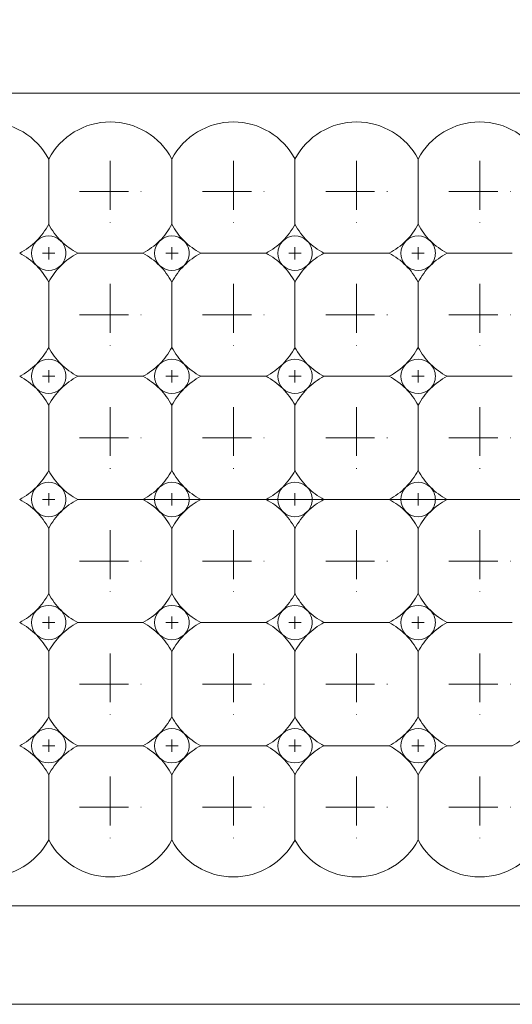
# Model space of a CAD drawing. Header units: millimetres. Extents: x -201 to 202, y 143 to 428.
# Tile 15 of 46: x -38 to -34, y 290 to 298. Entities that reach past the tile are written whole.
import ezdxf

# ---------------------------------------------------------------- set-up
doc = ezdxf.new("R2010")
doc.units = ezdxf.units.MM
doc.header["$LTSCALE"] = 0.25
doc.linetypes.add('CENTER', pattern=[50.8, 31.75, -6.35, 6.35, -6.35])
for name, color, linetype, lineweight in [('BASE', 7, 'Continuous', 20), ('CENTER', 1, 'CENTER', 9), ('DIMENSION', 6, 'Continuous', 9), ('LED LENS', 7, 'Continuous', 20)]:
    doc.layers.add(name, color=color, linetype=linetype, lineweight=lineweight)
doc.styles.add('VS Standard', font='msgothic.ttc', dxfattribs={"height": 3})
doc.dimstyles.new('VS Standard x0.2', dxfattribs={"dimtxt": 3, "dimasz": 3, "dimexe": 0.5, "dimexo": 0.8, "dimgap": 0.5, "dimtad": 3, "dimlfac": 5, "dimrnd": 0.0001, "dimzin": 9, "dimdsep": 46, "dimtxsty": 'VS Standard', "dimcen": 0, "dimaunit": 1, "dimadec": 0, "dimazin": 2, "dimtfac": 1, "dimtmove": 0, "dimatfit": 3, "dimfxl": 1, "dimtolj": 1, "dimtzin": 0, "dimarcsym": 0})

# ---------------------------------------------------------------- blocks, each defined once
blk = doc.blocks.new('*D266')
at = {"layer": 'Defpoints', "color": 0}
for p in [(47.8184, 319.1987), (-73.5816, 296.0676), (47.8184, 296.0676)]:
    blk.add_point(p, dxfattribs=at)
at = {"layer": 'DIMENSION', "color": 0, "lineweight": -2}
for p, q in [((-73.5816, 296.8676), (-73.5816, 319.6987)), ((47.8184, 296.8676), (47.8184, 319.6987)), ((-70.5816, 319.1987), (44.8184, 319.1987))]:
    blk.add_line(p, q, dxfattribs=at)
at = {"layer": 'DIMENSION', "color": 0}
for points in [[(-70.5816, 319.6987), (-70.5816, 318.6987), (-73.5816, 319.1987)], [(44.8184, 318.6987), (44.8184, 319.6987), (47.8184, 319.1987)]]:
    blk.add_solid(points, dxfattribs=at)
at = {"layer": 'DIMENSION', "color": 0, "insert": (-12.8816, 321.4499), "char_height": 3, "attachment_point": 5, "style": 'VS Standard'}
blk.add_mtext('\\A1;\\A1;(607)', dxfattribs=at)

msp = doc.modelspace()

# ---------------------------------------------------------------- linework, layer by layer
at = {"layer": 'BASE'}
for p, q in [((47.1202, 297.1606), (-72.8798, 297.1606)), ((-72.8798, 290.5606), (47.1202, 290.5606)), ((47.1202, 289.7606), (-72.8798, 289.7606))]:
    msp.add_line(p, q, dxfattribs=at)
at = {"layer": 'CENTER', "ltscale": 0.05}
for p, q in [((-37.3798, 296.6106), (-37.3798, 296.1106)), ((-36.3798, 296.6106), (-36.3798, 296.1106)), ((-35.3798, 296.6106), (-35.3798, 296.1106)), ((-34.3798, 296.6106), (-34.3798, 296.1106)), ((-37.6298, 296.3606), (-37.1298, 296.3606)), ((-36.6298, 296.3606), (-36.1298, 296.3606)), ((-35.6298, 296.3606), (-35.1298, 296.3606)), ((-34.6298, 296.3606), (-34.1298, 296.3606)), ((-37.3798, 295.6106), (-37.3798, 295.1106)), ((-36.3798, 295.6106), (-36.3798, 295.1106)), ((-35.3798, 295.6106), (-35.3798, 295.1106)), ((-34.3798, 295.6106), (-34.3798, 295.1106)), ((-37.6298, 295.3606), (-37.1298, 295.3606)), ((-36.6298, 295.3606), (-36.1298, 295.3606)), ((-35.6298, 295.3606), (-35.1298, 295.3606)), ((-34.6298, 295.3606), (-34.1298, 295.3606)), ((-37.3798, 294.6106), (-37.3798, 294.1106)), ((-36.3798, 294.6106), (-36.3798, 294.1106)), ((-35.3798, 294.6106), (-35.3798, 294.1106)), ((-34.3798, 294.6106), (-34.3798, 294.1106)), ((-37.6298, 294.3606), (-37.1298, 294.3606)), ((-36.6298, 294.3606), (-36.1298, 294.3606)), ((-35.6298, 294.3606), (-35.1298, 294.3606)), ((-34.6298, 294.3606), (-34.1298, 294.3606)), ((-37.3798, 293.6106), (-37.3798, 293.1106)), ((-36.3798, 293.6106), (-36.3798, 293.1106)), ((-35.3798, 293.6106), (-35.3798, 293.1106)), ((-34.3798, 293.6106), (-34.3798, 293.1106)), ((-37.6298, 293.3606), (-37.1298, 293.3606)), ((-36.6298, 293.3606), (-36.1298, 293.3606)), ((-35.6298, 293.3606), (-35.1298, 293.3606)), ((-34.6298, 293.3606), (-34.1298, 293.3606)), ((-37.3798, 292.6106), (-37.3798, 292.1106)), ((-36.3798, 292.6106), (-36.3798, 292.1106)), ((-35.3798, 292.6106), (-35.3798, 292.1106)), ((-34.3798, 292.6106), (-34.3798, 292.1106)), ((-37.6298, 292.3606), (-37.1298, 292.3606)), ((-36.6298, 292.3606), (-36.1298, 292.3606)), ((-35.6298, 292.3606), (-35.1298, 292.3606)), ((-34.6298, 292.3606), (-34.1298, 292.3606)), ((-37.3798, 291.6106), (-37.3798, 291.1106)), ((-36.3798, 291.6106), (-36.3798, 291.1106)), ((-35.3798, 291.6106), (-35.3798, 291.1106)), ((-34.3798, 291.6106), (-34.3798, 291.1106)), ((-37.6298, 291.3606), (-37.1298, 291.3606)), ((-36.6298, 291.3606), (-36.1298, 291.3606)), ((-35.6298, 291.3606), (-35.1298, 291.3606)), ((-34.6298, 291.3606), (-34.1298, 291.3606))]:
    msp.add_line(p, q, dxfattribs=at)
at = {"layer": 'CENTER', "ltscale": 0.01}
for p, q in [((-37.8798, 295.9106), (-37.8798, 295.8106)), ((-36.8798, 295.9106), (-36.8798, 295.8106)), ((-35.8798, 295.9106), (-35.8798, 295.8106)), ((-34.8798, 295.9106), (-34.8798, 295.8106)), ((-37.9298, 295.8606), (-37.8298, 295.8606)), ((-36.9298, 295.8606), (-36.8298, 295.8606)), ((-35.9298, 295.8606), (-35.8298, 295.8606)), ((-34.9298, 295.8606), (-34.8298, 295.8606)), ((-37.8798, 294.9106), (-37.8798, 294.8106)), ((-36.8798, 294.9106), (-36.8798, 294.8106)), ((-35.8798, 294.9106), (-35.8798, 294.8106)), ((-34.8798, 294.9106), (-34.8798, 294.8106)), ((-37.9298, 294.8606), (-37.8298, 294.8606)), ((-36.9298, 294.8606), (-36.8298, 294.8606)), ((-35.9298, 294.8606), (-35.8298, 294.8606)), ((-34.9298, 294.8606), (-34.8298, 294.8606)), ((-37.8798, 293.9106), (-37.8798, 293.8106)), ((-36.8798, 293.9106), (-36.8798, 293.8106)), ((-35.8798, 293.9106), (-35.8798, 293.8106)), ((-34.8798, 293.9106), (-34.8798, 293.8106)), ((-37.9298, 293.8606), (-37.8298, 293.8606)), ((-36.9298, 293.8606), (-36.8298, 293.8606)), ((-35.9298, 293.8606), (-35.8298, 293.8606)), ((-34.9298, 293.8606), (-34.8298, 293.8606)), ((-37.8798, 292.9106), (-37.8798, 292.8106)), ((-36.8798, 292.9106), (-36.8798, 292.8106)), ((-35.8798, 292.9106), (-35.8798, 292.8106)), ((-34.8798, 292.9106), (-34.8798, 292.8106)), ((-37.9298, 292.8606), (-37.8298, 292.8606)), ((-36.9298, 292.8606), (-36.8298, 292.8606)), ((-35.9298, 292.8606), (-35.8298, 292.8606)), ((-34.9298, 292.8606), (-34.8298, 292.8606)), ((-37.8798, 291.9106), (-37.8798, 291.8106)), ((-36.8798, 291.9106), (-36.8798, 291.8106)), ((-35.8798, 291.9106), (-35.8798, 291.8106)), ((-34.8798, 291.9106), (-34.8798, 291.8106)), ((-37.9298, 291.8606), (-37.8298, 291.8606)), ((-36.9298, 291.8606), (-36.8298, 291.8606)), ((-35.9298, 291.8606), (-35.8298, 291.8606)), ((-34.9298, 291.8606), (-34.8298, 291.8606))]:
    msp.add_line(p, q, dxfattribs=at)
at = {"layer": 'CENTER'}
msp.add_line((-75.2798, 293.8606), (49.5202, 293.8606), dxfattribs=at)
at = {"layer": 'LED LENS'}
for p, q in [((-37.8798, 296.6252), (-37.8798, 296.3606)), ((-36.8798, 296.6252), (-36.8798, 296.3606)), ((-35.8798, 296.6252), (-35.8798, 296.3606)), ((-34.8798, 296.6252), (-34.8798, 296.3606)), ((-37.8798, 296.3606), (-37.8798, 296.096)), ((-36.8798, 296.3606), (-36.8798, 296.096)), ((-35.8798, 296.3606), (-35.8798, 296.096)), ((-34.8798, 296.3606), (-34.8798, 296.096)), ((-37.6444, 295.8606), (-37.1153, 295.8606)), ((-36.6444, 295.8606), (-36.1153, 295.8606)), ((-35.6444, 295.8606), (-35.1153, 295.8606)), ((-34.6444, 295.8606), (-34.1153, 295.8606)), ((-37.8798, 295.6252), (-37.8798, 295.3606)), ((-36.8798, 295.6252), (-36.8798, 295.3606)), ((-35.8798, 295.6252), (-35.8798, 295.3606)), ((-34.8798, 295.6252), (-34.8798, 295.3606)), ((-37.8798, 295.3606), (-37.8798, 295.096)), ((-36.8798, 295.3606), (-36.8798, 295.096)), ((-35.8798, 295.3606), (-35.8798, 295.096)), ((-34.8798, 295.3606), (-34.8798, 295.096)), ((-37.6444, 294.8606), (-37.1153, 294.8606)), ((-36.6444, 294.8606), (-36.1153, 294.8606)), ((-35.6444, 294.8606), (-35.1153, 294.8606)), ((-34.6444, 294.8606), (-34.1153, 294.8606)), ((-37.8798, 294.6252), (-37.8798, 294.3606)), ((-36.8798, 294.6252), (-36.8798, 294.3606)), ((-35.8798, 294.6252), (-35.8798, 294.3606)), ((-34.8798, 294.6252), (-34.8798, 294.3606)), ((-37.8798, 294.3606), (-37.8798, 294.096)), ((-36.8798, 294.3606), (-36.8798, 294.096)), ((-35.8798, 294.3606), (-35.8798, 294.096)), ((-34.8798, 294.3606), (-34.8798, 294.096)), ((-37.6444, 293.8606), (-37.1153, 293.8606)), ((-36.6444, 293.8606), (-36.1153, 293.8606)), ((-35.6444, 293.8606), (-35.1153, 293.8606)), ((-34.6444, 293.8606), (-34.1153, 293.8606)), ((-37.8798, 293.6252), (-37.8798, 293.3606)), ((-36.8798, 293.6252), (-36.8798, 293.3606)), ((-35.8798, 293.6252), (-35.8798, 293.3606)), ((-34.8798, 293.6252), (-34.8798, 293.3606)), ((-37.8798, 293.3606), (-37.8798, 293.096)), ((-36.8798, 293.3606), (-36.8798, 293.096)), ((-35.8798, 293.3606), (-35.8798, 293.096)), ((-34.8798, 293.3606), (-34.8798, 293.096)), ((-37.6444, 292.8606), (-37.1153, 292.8606)), ((-36.6444, 292.8606), (-36.1153, 292.8606)), ((-35.6444, 292.8606), (-35.1153, 292.8606)), ((-34.6444, 292.8606), (-34.1153, 292.8606)), ((-37.8798, 292.6252), (-37.8798, 292.3606)), ((-36.8798, 292.6252), (-36.8798, 292.3606)), ((-35.8798, 292.6252), (-35.8798, 292.3606)), ((-34.8798, 292.6252), (-34.8798, 292.3606)), ((-37.8798, 292.3606), (-37.8798, 292.096)), ((-36.8798, 292.3606), (-36.8798, 292.096)), ((-35.8798, 292.3606), (-35.8798, 292.096)), ((-34.8798, 292.3606), (-34.8798, 292.096)), ((-37.6444, 291.8606), (-37.1153, 291.8606)), ((-36.6444, 291.8606), (-36.1153, 291.8606)), ((-35.6444, 291.8606), (-35.1153, 291.8606)), ((-34.6444, 291.8606), (-34.1153, 291.8606)), ((-37.8798, 291.6252), (-37.8798, 291.3606)), ((-36.8798, 291.6252), (-36.8798, 291.3606)), ((-35.8798, 291.6252), (-35.8798, 291.3606)), ((-34.8798, 291.3606), (-34.8798, 291.6252)), ((-37.8798, 291.3606), (-37.8798, 291.096)), ((-36.8798, 291.3606), (-36.8798, 291.096)), ((-35.8798, 291.3606), (-35.8798, 291.096)), ((-34.8798, 291.096), (-34.8798, 291.3606))]:
    msp.add_line(p, q, dxfattribs=at)
for centre, radius, start, end in [((-38.3798, 296.3606), 0.5657, 27.88557, 152.11443), ((-37.3798, 296.3606), 0.5657, 27.88557, 152.11443), ((-36.3798, 296.3606), 0.5657, 27.88557, 152.11443), ((-35.3798, 296.3606), 0.5657, 27.88557, 152.11443), ((-34.3798, 296.3606), 0.5657, 27.88557, 152.11443), ((-38.3798, 296.3606), 0.5657, 315, 332.11443), ((-37.3798, 296.3606), 0.5657, 207.88557, 225), ((-37.3798, 296.3606), 0.5657, 315, 332.11443), ((-36.3798, 296.3606), 0.5657, 207.88557, 225), ((-36.3798, 296.3606), 0.5657, 315, 332.11443), ((-35.3798, 296.3606), 0.5657, 207.88557, 225), ((-35.3798, 296.3606), 0.5657, 315, 332.11443), ((-34.3798, 296.3606), 0.5657, 207.88557, 225), ((-38.3798, 296.3606), 0.5657, 297.88557, 315), ((-37.8798, 295.8606), 0.14, 135, 225), ((-37.8798, 295.8606), 0.14, 45, 135), ((-37.8798, 295.8606), 0.14, 0, 45), ((-37.3798, 296.3606), 0.5657, 225, 242.11443), ((-37.3798, 296.3606), 0.5657, 297.88557, 315), ((-36.8798, 295.8606), 0.14, 135, 225), ((-36.8798, 295.8606), 0.14, 45, 135), ((-36.8798, 295.8606), 0.14, 0, 45), ((-36.3798, 296.3606), 0.5657, 225, 242.11443), ((-36.3798, 296.3606), 0.5657, 297.88557, 315), ((-35.8798, 295.8606), 0.14, 135, 225), ((-35.8798, 295.8606), 0.14, 45, 135), ((-35.8798, 295.8606), 0.14, 0, 45), ((-35.3798, 296.3606), 0.5657, 225, 242.11443), ((-35.3798, 296.3606), 0.5657, 297.88557, 315), ((-34.8798, 295.8606), 0.14, 135, 225), ((-34.8798, 295.8606), 0.14, 45, 135), ((-34.8798, 295.8606), 0.14, 0, 45), ((-34.3798, 296.3606), 0.5657, 225, 242.11443), ((-38.3798, 295.3606), 0.5657, 45, 62.11443), ((-37.8798, 295.8606), 0.14, 315, 0), ((-37.3798, 295.3606), 0.5657, 117.88557, 135), ((-37.3798, 295.3606), 0.5657, 45, 62.11443), ((-36.8798, 295.8606), 0.14, 315, 0), ((-36.3798, 295.3606), 0.5657, 117.88557, 135), ((-36.3798, 295.3606), 0.5657, 45, 62.11443), ((-35.8798, 295.8606), 0.14, 315, 0), ((-35.3798, 295.3606), 0.5657, 117.88557, 135), ((-35.3798, 295.3606), 0.5657, 45, 62.11443), ((-34.8798, 295.8606), 0.14, 315, 0), ((-34.3798, 295.3606), 0.5657, 117.88557, 135), ((-38.3798, 295.3606), 0.5657, 27.88557, 45), ((-37.8798, 295.8606), 0.14, 225, 315), ((-37.3798, 295.3606), 0.5657, 135, 152.11443), ((-37.3798, 295.3606), 0.5657, 27.88557, 45), ((-36.8798, 295.8606), 0.14, 225, 315), ((-36.3798, 295.3606), 0.5657, 135, 152.11443), ((-36.3798, 295.3606), 0.5657, 27.88557, 45), ((-35.8798, 295.8606), 0.14, 225, 315), ((-35.3798, 295.3606), 0.5657, 135, 152.11443), ((-35.3798, 295.3606), 0.5657, 27.88557, 45), ((-34.8798, 295.8606), 0.14, 225, 315), ((-34.3798, 295.3606), 0.5657, 135, 152.11443), ((-38.3798, 295.3606), 0.5657, 315, 332.11443), ((-37.3798, 295.3606), 0.5657, 207.88557, 225), ((-37.3798, 295.3606), 0.5657, 315, 332.11443), ((-36.3798, 295.3606), 0.5657, 207.88557, 225), ((-36.3798, 295.3606), 0.5657, 315, 332.11443), ((-35.3798, 295.3606), 0.5657, 207.88557, 225), ((-35.3798, 295.3606), 0.5657, 315, 332.11443), ((-34.3798, 295.3606), 0.5657, 207.88557, 225), ((-37.8798, 294.8606), 0.14, 45, 135), ((-36.8798, 294.8606), 0.14, 45, 135), ((-35.8798, 294.8606), 0.14, 45, 135), ((-34.8798, 294.8606), 0.14, 45, 135), ((-38.3798, 295.3606), 0.5657, 297.88557, 315), ((-37.8798, 294.8606), 0.14, 135, 225), ((-37.8798, 294.8606), 0.14, 0, 45), ((-37.3798, 295.3606), 0.5657, 225, 242.11443), ((-37.3798, 295.3606), 0.5657, 297.88557, 315), ((-36.8798, 294.8606), 0.14, 135, 225), ((-36.8798, 294.8606), 0.14, 0, 45), ((-36.3798, 295.3606), 0.5657, 225, 242.11443), ((-36.3798, 295.3606), 0.5657, 297.88557, 315), ((-35.8798, 294.8606), 0.14, 135, 225), ((-35.8798, 294.8606), 0.14, 0, 45), ((-35.3798, 295.3606), 0.5657, 225, 242.11443), ((-35.3798, 295.3606), 0.5657, 297.88557, 315), ((-34.8798, 294.8606), 0.14, 135, 225), ((-34.8798, 294.8606), 0.14, 0, 45), ((-34.3798, 295.3606), 0.5657, 225, 242.11443), ((-38.3798, 294.3606), 0.5657, 45, 62.11443), ((-37.8798, 294.8606), 0.14, 315, 0), ((-37.3798, 294.3606), 0.5657, 117.88557, 135), ((-37.3798, 294.3606), 0.5657, 45, 62.11443), ((-36.8798, 294.8606), 0.14, 315, 0), ((-36.3798, 294.3606), 0.5657, 117.88557, 135), ((-36.3798, 294.3606), 0.5657, 45, 62.11443), ((-35.8798, 294.8606), 0.14, 315, 0), ((-35.3798, 294.3606), 0.5657, 117.88557, 135), ((-35.3798, 294.3606), 0.5657, 45, 62.11443), ((-34.8798, 294.8606), 0.14, 315, 0), ((-34.3798, 294.3606), 0.5657, 117.88557, 135), ((-38.3798, 294.3606), 0.5657, 27.88557, 45), ((-37.8798, 294.8606), 0.14, 225, 315), ((-37.3798, 294.3606), 0.5657, 135, 152.11443), ((-37.3798, 294.3606), 0.5657, 27.88557, 45), ((-36.8798, 294.8606), 0.14, 225, 315), ((-36.3798, 294.3606), 0.5657, 135, 152.11443), ((-36.3798, 294.3606), 0.5657, 27.88557, 45), ((-35.8798, 294.8606), 0.14, 225, 315), ((-35.3798, 294.3606), 0.5657, 135, 152.11443), ((-35.3798, 294.3606), 0.5657, 27.88557, 45), ((-34.8798, 294.8606), 0.14, 225, 315), ((-34.3798, 294.3606), 0.5657, 135, 152.11443), ((-38.3798, 294.3606), 0.5657, 315, 332.11443), ((-37.3798, 294.3606), 0.5657, 207.88557, 225), ((-37.3798, 294.3606), 0.5657, 315, 332.11443), ((-36.3798, 294.3606), 0.5657, 207.88557, 225), ((-36.3798, 294.3606), 0.5657, 315, 332.11443), ((-35.3798, 294.3606), 0.5657, 207.88557, 225), ((-35.3798, 294.3606), 0.5657, 315, 332.11443), ((-34.3798, 294.3606), 0.5657, 207.88557, 225), ((-38.3798, 294.3606), 0.5657, 297.88557, 315), ((-37.8798, 293.8606), 0.14, 135, 225), ((-37.8798, 293.8606), 0.14, 45, 135), ((-37.8798, 293.8606), 0.14, 0, 45), ((-37.3798, 294.3606), 0.5657, 225, 242.11443), ((-37.3798, 294.3606), 0.5657, 297.88557, 315), ((-36.8798, 293.8606), 0.14, 135, 225), ((-36.8798, 293.8606), 0.14, 45, 135), ((-36.8798, 293.8606), 0.14, 0, 45), ((-36.3798, 294.3606), 0.5657, 225, 242.11443), ((-36.3798, 294.3606), 0.5657, 297.88557, 315), ((-35.8798, 293.8606), 0.14, 135, 225), ((-35.8798, 293.8606), 0.14, 45, 135), ((-35.8798, 293.8606), 0.14, 0, 45), ((-35.3798, 294.3606), 0.5657, 225, 242.11443), ((-35.3798, 294.3606), 0.5657, 297.88557, 315), ((-34.8798, 293.8606), 0.14, 135, 225), ((-34.8798, 293.8606), 0.14, 45, 135), ((-34.8798, 293.8606), 0.14, 0, 45), ((-34.3798, 294.3606), 0.5657, 225, 242.11443), ((-38.3798, 293.3606), 0.5657, 45, 62.11443), ((-37.8798, 293.8606), 0.14, 315, 0), ((-37.3798, 293.3606), 0.5657, 117.88557, 135), ((-37.3798, 293.3606), 0.5657, 45, 62.11443), ((-36.8798, 293.8606), 0.14, 315, 0), ((-36.3798, 293.3606), 0.5657, 117.88557, 135), ((-36.3798, 293.3606), 0.5657, 45, 62.11443), ((-35.8798, 293.8606), 0.14, 315, 0), ((-35.3798, 293.3606), 0.5657, 117.88557, 135), ((-35.3798, 293.3606), 0.5657, 45, 62.11443), ((-34.8798, 293.8606), 0.14, 315, 0), ((-34.3798, 293.3606), 0.5657, 117.88557, 135), ((-38.3798, 293.3606), 0.5657, 27.88557, 45), ((-37.8798, 293.8606), 0.14, 225, 315), ((-37.3798, 293.3606), 0.5657, 135, 152.11443), ((-37.3798, 293.3606), 0.5657, 27.88557, 45), ((-36.8798, 293.8606), 0.14, 225, 315), ((-36.3798, 293.3606), 0.5657, 135, 152.11443), ((-36.3798, 293.3606), 0.5657, 27.88557, 45), ((-35.8798, 293.8606), 0.14, 225, 315), ((-35.3798, 293.3606), 0.5657, 135, 152.11443), ((-35.3798, 293.3606), 0.5657, 27.88557, 45), ((-34.8798, 293.8606), 0.14, 225, 315), ((-34.3798, 293.3606), 0.5657, 135, 152.11443), ((-38.3798, 293.3606), 0.5657, 315, 332.11443), ((-37.3798, 293.3606), 0.5657, 207.88557, 225), ((-37.3798, 293.3606), 0.5657, 315, 332.11443), ((-36.3798, 293.3606), 0.5657, 207.88557, 225), ((-36.3798, 293.3606), 0.5657, 315, 332.11443), ((-35.3798, 293.3606), 0.5657, 207.88557, 225), ((-35.3798, 293.3606), 0.5657, 315, 332.11443), ((-34.3798, 293.3606), 0.5657, 207.88557, 225), ((-37.8798, 292.8606), 0.14, 45, 135), ((-36.8798, 292.8606), 0.14, 45, 135), ((-35.8798, 292.8606), 0.14, 45, 135), ((-34.8798, 292.8606), 0.14, 45, 135), ((-38.3798, 293.3606), 0.5657, 297.88557, 315), ((-37.8798, 292.8606), 0.14, 135, 225), ((-37.8798, 292.8606), 0.14, 0, 45), ((-37.3798, 293.3606), 0.5657, 225, 242.11443), ((-37.3798, 293.3606), 0.5657, 297.88557, 315), ((-36.8798, 292.8606), 0.14, 135, 225), ((-36.8798, 292.8606), 0.14, 0, 45), ((-36.3798, 293.3606), 0.5657, 225, 242.11443), ((-36.3798, 293.3606), 0.5657, 297.88557, 315), ((-35.8798, 292.8606), 0.14, 135, 225), ((-35.8798, 292.8606), 0.14, 0, 45), ((-35.3798, 293.3606), 0.5657, 225, 242.11443), ((-35.3798, 293.3606), 0.5657, 297.88557, 315), ((-34.8798, 292.8606), 0.14, 135, 225), ((-34.8798, 292.8606), 0.14, 0, 45), ((-34.3798, 293.3606), 0.5657, 225, 242.11443), ((-38.3798, 292.3606), 0.5657, 45, 62.11443), ((-37.8798, 292.8606), 0.14, 315, 0), ((-37.3798, 292.3606), 0.5657, 117.88557, 135), ((-37.3798, 292.3606), 0.5657, 45, 62.11443), ((-36.8798, 292.8606), 0.14, 315, 0), ((-36.3798, 292.3606), 0.5657, 117.88557, 135), ((-36.3798, 292.3606), 0.5657, 45, 62.11443), ((-35.8798, 292.8606), 0.14, 315, 0), ((-35.3798, 292.3606), 0.5657, 117.88557, 135), ((-35.3798, 292.3606), 0.5657, 45, 62.11443), ((-34.8798, 292.8606), 0.14, 315, 0), ((-34.3798, 292.3606), 0.5657, 117.88557, 135), ((-38.3798, 292.3606), 0.5657, 27.88557, 45), ((-37.8798, 292.8606), 0.14, 225, 315), ((-37.3798, 292.3606), 0.5657, 135, 152.11443), ((-37.3798, 292.3606), 0.5657, 27.88557, 45), ((-36.8798, 292.8606), 0.14, 225, 315), ((-36.3798, 292.3606), 0.5657, 135, 152.11443), ((-36.3798, 292.3606), 0.5657, 27.88557, 45), ((-35.8798, 292.8606), 0.14, 225, 315), ((-35.3798, 292.3606), 0.5657, 135, 152.11443), ((-35.3798, 292.3606), 0.5657, 27.88557, 45), ((-34.8798, 292.8606), 0.14, 225, 315), ((-34.3798, 292.3606), 0.5657, 135, 152.11443), ((-38.3798, 292.3606), 0.5657, 315, 332.11443), ((-37.3798, 292.3606), 0.5657, 207.88557, 225), ((-37.3798, 292.3606), 0.5657, 315, 332.11443), ((-36.3798, 292.3606), 0.5657, 207.88557, 225), ((-36.3798, 292.3606), 0.5657, 315, 332.11443), ((-35.3798, 292.3606), 0.5657, 207.88557, 225), ((-35.3798, 292.3606), 0.5657, 315, 332.11443), ((-34.3798, 292.3606), 0.5657, 207.88557, 225), ((-38.3798, 292.3606), 0.5657, 297.88557, 315), ((-37.8798, 291.8606), 0.14, 135, 225), ((-37.8798, 291.8606), 0.14, 45, 135), ((-37.8798, 291.8606), 0.14, 0, 45), ((-37.3798, 292.3606), 0.5657, 225, 242.11443), ((-37.3798, 292.3606), 0.5657, 297.88557, 315), ((-36.8798, 291.8606), 0.14, 135, 225), ((-36.8798, 291.8606), 0.14, 45, 135), ((-36.8798, 291.8606), 0.14, 0, 45), ((-36.3798, 292.3606), 0.5657, 225, 242.11443), ((-36.3798, 292.3606), 0.5657, 297.88557, 315), ((-35.8798, 291.8606), 0.14, 135, 225), ((-35.8798, 291.8606), 0.14, 45, 135), ((-35.8798, 291.8606), 0.14, 0, 45), ((-35.3798, 292.3606), 0.5657, 225, 242.11443), ((-35.3798, 292.3606), 0.5657, 297.88557, 315), ((-34.8798, 291.8606), 0.14, 135, 225), ((-34.8798, 291.8606), 0.14, 45, 135), ((-34.8798, 291.8606), 0.14, 0, 45), ((-34.3798, 292.3606), 0.5657, 225, 242.11443), ((-34.3798, 292.3606), 0.5657, 297.88557, 315), ((-38.3798, 291.3606), 0.5657, 45, 62.11443), ((-37.8798, 291.8606), 0.14, 315, 0), ((-37.3798, 291.3606), 0.5657, 117.88557, 135), ((-37.3798, 291.3606), 0.5657, 45, 62.11443), ((-36.8798, 291.8606), 0.14, 315, 0), ((-36.3798, 291.3606), 0.5657, 117.88557, 135), ((-36.3798, 291.3606), 0.5657, 45, 62.11443), ((-35.8798, 291.8606), 0.14, 315, 0), ((-35.3798, 291.3606), 0.5657, 117.88557, 135), ((-35.3798, 291.3606), 0.5657, 45, 62.11443), ((-34.8798, 291.8606), 0.14, 315, 0), ((-34.3798, 291.3606), 0.5657, 117.88557, 135), ((-38.3798, 291.3606), 0.5657, 27.88557, 45), ((-37.8798, 291.8606), 0.14, 225, 315), ((-37.3798, 291.3606), 0.5657, 135, 152.11443), ((-37.3798, 291.3606), 0.5657, 27.88557, 45), ((-36.8798, 291.8606), 0.14, 225, 315), ((-36.3798, 291.3606), 0.5657, 135, 152.11443), ((-36.3798, 291.3606), 0.5657, 27.88557, 45), ((-35.8798, 291.8606), 0.14, 225, 315), ((-35.3798, 291.3606), 0.5657, 135, 152.11443), ((-35.3798, 291.3606), 0.5657, 27.88557, 45), ((-34.8798, 291.8606), 0.14, 225, 315), ((-34.3798, 291.3606), 0.5657, 135, 152.11443), ((-38.3798, 291.3606), 0.5657, 207.88557, 332.11443), ((-37.3798, 291.3606), 0.5657, 207.88557, 332.11443), ((-36.3798, 291.3606), 0.5657, 207.88557, 332.11443), ((-35.3798, 291.3606), 0.5657, 207.88557, 332.11443), ((-34.3798, 291.3606), 0.5657, 207.88557, 332.11443)]:
    msp.add_arc(centre, radius, start, end, dxfattribs=at)

# ---------------------------------------------------------------- dimensions: what is measured, and where the dimension line sits
at = {"layer": 'DIMENSION'}
dim = msp.add_linear_dim(base=(47.8184, 319.1987), p1=(-73.5816, 296.0676), p2=(47.8184, 296.0676), text='\\A1;(<>)', dimstyle='VS Standard x0.2', dxfattribs=at)
dim.commit()
dim.dimension.update_dxf_attribs({"geometry": '*D266', "text_midpoint": (-12.8816, 321.4499)})

doc.saveas('drawing.dxf')
